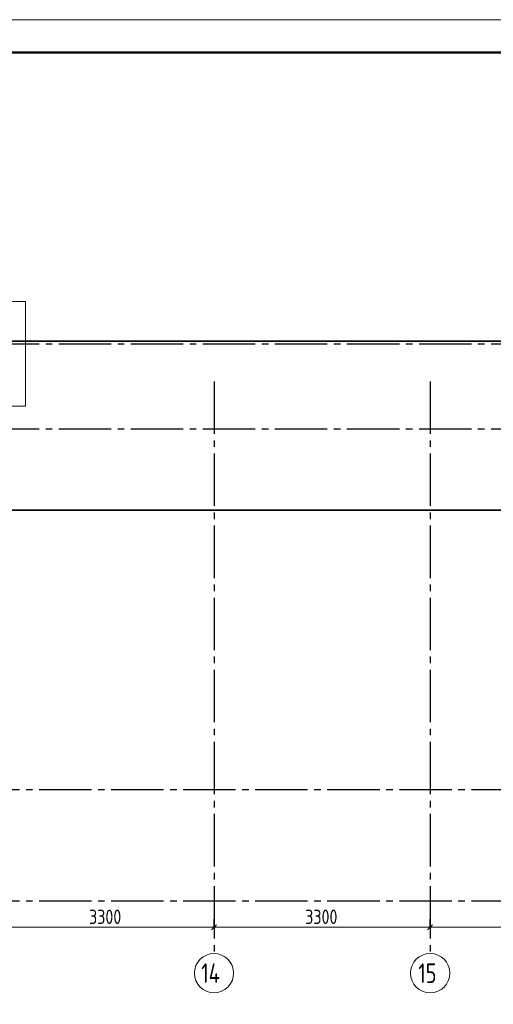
# Model space of a CAD drawing. Header units: millimetres. Extents: x 0 to 43617, y 0 to 29700.
# Tile 7 of 11: x 14363 to 21594, y 14675 to 29700. Entities that reach past the tile are written whole.
import ezdxf

# ---------------------------------------------------------------- set-up
doc = ezdxf.new("R2010")
doc.units = ezdxf.units.MM
doc.linetypes.add('______5', pattern=[1100, 800, -100, 100, -100])
for name, color, linetype, lineweight in [('Standard', 7, 'Continuous', 25), ('ЖБ Перекрытие верхний уровень', 7, 'Continuous', 35), ('Оси', 40, '______5', 18), ('Примечания', 7, 'Continuous', 25)]:
    doc.layers.add(name, color=color, linetype=linetype, lineweight=lineweight)
doc.styles.add('GOST 2.304-81', font='txt')
doc.styles.add('ISOCPEUR', font='txt')

msp = doc.modelspace()

# ---------------------------------------------------------------- linework, layer by layer
at = {"layer": 'Standard', "color": 251, "linetype": 'Continuous', "lineweight": -3, "true_color": 0x656565, "transparency": 33554687}
for p, q in [((17330, 15850), (17330, 15975)), ((20630, 15850), (20630, 15975)), ((17330, 15850), (17330, 15725)), ((17330, 15850), (17330, 15850)), ((20630, 15850), (20630, 15725)), ((20630, 15850), (20630, 15850))]:
    msp.add_line(p, q, dxfattribs=at)
at = {"layer": 'Standard', "color": 7, "linetype": 'Continuous', "lineweight": 13, "transparency": 33554687}
for p, q in [((14030, 15850), (17330, 15850)), ((17330, 15850), (20630, 15850)), ((20630, 15850), (23930, 15850))]:
    msp.add_line(p, q, dxfattribs=at)
at = {"layer": 'Standard', "color": 7, "linetype": 'Continuous', "lineweight": 25, "transparency": 33554687}
for p, q in [((17292, 15812), (17367, 15887)), ((20592, 15812), (20667, 15887))]:
    msp.add_line(p, q, dxfattribs=at)
at = {"layer": 'Standard', "color": 7, "linetype": 'Continuous', "lineweight": 13, "transparency": 33554687}
msp.add_lwpolyline([(0, 0), (42000, 0), (42000, 29700), (0, 29700), (0, 0)], close=True, dxfattribs=at)
at = {"layer": 'Standard', "color": 7, "linetype": 'Continuous', "lineweight": 50, "transparency": 33554687}
msp.add_lwpolyline([(2000, 29200), (41500, 29200), (41500, 500), (2000, 500), (2000, 29200)], close=True, dxfattribs=at)
at = {"layer": 'Standard', "color": 254, "linetype": 'Continuous', "lineweight": 35, "true_color": 0xc4c4ff, "transparency": 33554687}
msp.add_lwpolyline([(6290, 22215), (35056, 22215), (35056, 24794), (6290, 24794), (6290, 22215)], dxfattribs=at)
at = {"layer": 'ЖБ Перекрытие верхний уровень', "color": 7, "linetype": 'Continuous', "lineweight": 18, "transparency": 33554687}
for p, q in [((14450, 25400), (5770, 25400)), ((14450, 23800), (14450, 25400)), ((13810, 23800), (14450, 23800))]:
    msp.add_line(p, q, dxfattribs=at)
at = {"layer": 'Оси', "color": 8, "linetype": '______5', "lineweight": -3, "transparency": 33554687}
for p, q in [((35560, 24750), (4100, 24750)), ((17330, 24180), (17330, 15450)), ((20630, 24180), (20630, 15450)), ((35560, 23450), (4100, 23450)), ((35560, 23450), (4100, 23450)), ((35260, 17950), (4100, 17950)), ((35260, 16250), (4100, 16250))]:
    msp.add_line(p, q, dxfattribs=at)
at = {"layer": 'Оси', "color": 7, "linetype": 'Continuous', "lineweight": 13, "transparency": 33554687}
for centre in [(17330, 15150), (20630, 15150)]:
    msp.add_circle(centre, 300, dxfattribs=at)

# ---------------------------------------------------------------- texts
at = {"layer": 'Standard', "color": 7, "linetype": 'Continuous', "lineweight": 25, "transparency": 33554687, "char_height": 220, "width": 641.48, "attachment_point": 7, "style": 'GOST 2.304-81'}
for insert in [(15422, 15900), (18722, 15900)]:
    msp.add_mtext('3300', dxfattribs=dict(at, insert=insert))
at = {"layer": 'Оси', "color": 7, "linetype": 'Continuous', "lineweight": 25, "transparency": 33554687, "char_height": 300, "attachment_point": 7, "style": 'ISOCPEUR'}
for s, insert, width in [('\\W0.76;14', (17135, 15000), 504.57), ('\\W0.75;15', (20450, 15000), 472.28)]:
    msp.add_mtext(s, dxfattribs=dict(at, insert=insert, width=width))
at = {"layer": 'Примечания', "color": 7, "linetype": 'Continuous', "lineweight": 25, "transparency": 33554687, "char_height": 250, "width": 2132.45, "attachment_point": 7, "style": 'GOST 2.304-81'}
for s, insert in [('Деталь\\~плана\\~3', (12134, 21650)), ('Деталь\\~плана\\~5', (11387, 21072))]:
    msp.add_mtext(s, dxfattribs=dict(at, insert=insert))

doc.saveas('drawing.dxf')
